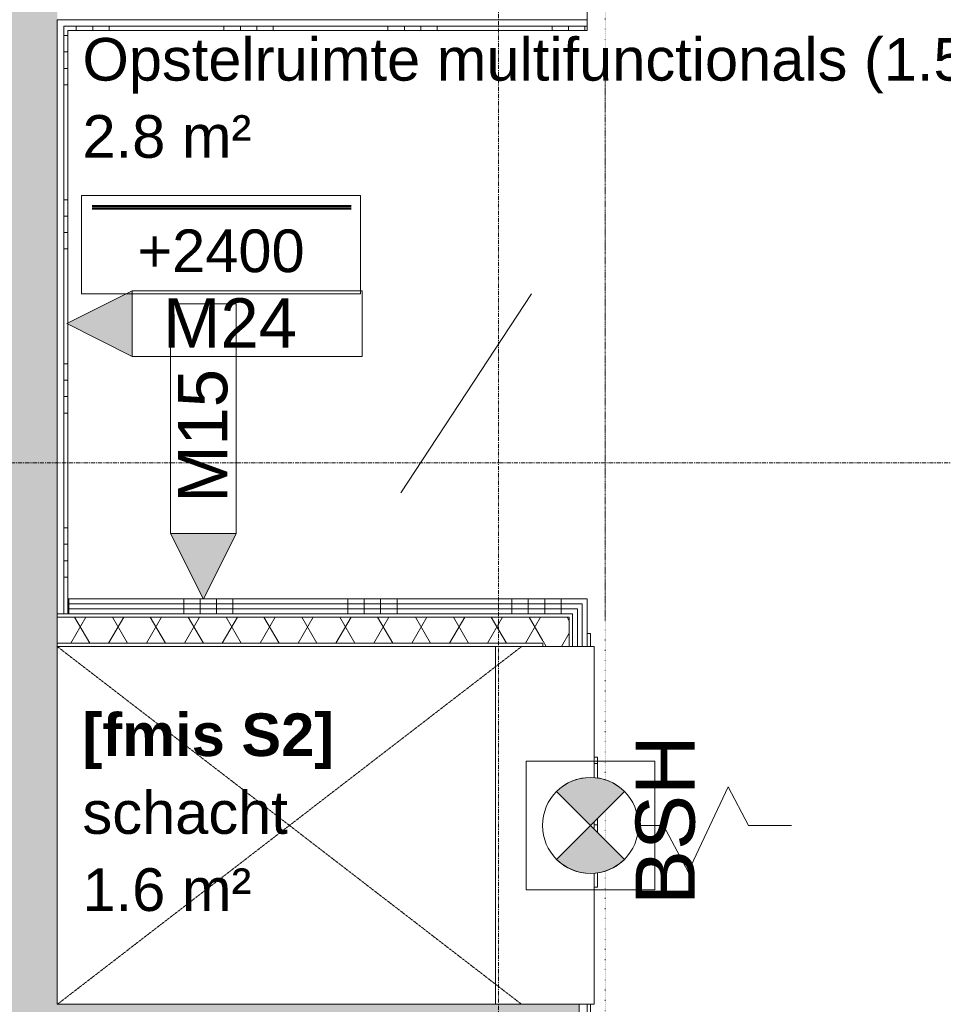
# Model space of a CAD drawing. Header units: millimetres. Extents: x 522 to 75900, y -25803 to 58941.
# Tile 76 of 134: x 17540 to 20355, y 38950 to 41950. Entities that reach past the tile are written whole.
import ezdxf

# ---------------------------------------------------------------- set-up
doc = ezdxf.new("R2010")
doc.units = ezdxf.units.MM
for name, pattern in [('Dot', [4.7625, 0, -4.7625]), ('Dot 2mm', [2, 0, -2]), ('Grid Line', [22.225, 12.7, -3.175, 3.175, -3.175]), ('Overhead', [3.96875, 2.38125, -1.5875]), ('Streep 1_1', [2, 1, -1])]:
    doc.linetypes.add(name, pattern=pattern)
for name, color, linetype, lineweight in [('00_Algemeen', 7, 'Dot', 9), ('22_Metselwerk', 7, 'Continuous', 9), ('57_Technische inrichting', 7, 'Continuous', 9)]:
    doc.layers.add(name, color=color, linetype=linetype, lineweight=lineweight)
doc.layers.add('51_Binnenriolering', color=7, linetype='Continuous', lineweight=18, true_color=0x7f7f7f)
doc.styles.add('Arial', font='arial.ttf', dxfattribs={"height": 180})
doc.styles.add('Arial_1', font='arial.ttf', dxfattribs={"height": 130})
doc.styles.add('Arial_3', font='arial.ttf', dxfattribs={"height": 150})
doc.styles.add('Arial_B', font='arialbd.ttf', dxfattribs={"height": 130})
pattern_1 = [(180, (19270, 39767.5), (8e-13, -500), []), (180, (19270, 39817.5), (8e-13, -500), []), (180, (19270, 39867.5), (8e-13, -500), []), (180, (19270, 39917.5), (8e-13, -500), [])]
pattern_2 = [(270, (18190, 40185), (500, 3e-14), []), (270, (18140, 40185), (500, 3e-14), []), (270, (18090, 40185), (500, 3e-14), []), (270, (18040, 40185), (500, 3e-14), [])]

# ---------------------------------------------------------------- blocks, each defined once
blk = doc.blocks.new('FRA_R12_AWT_CON_Betonwerk_R20_rvt-1-100 - Plattegrond - Begane grond')
at = {"layer": '22_Metselwerk', "true_color": 0xc0c0c0}
for points in [[(17428.6, 38700), (17655, 38700), (17655, 42200), (17405, 42200), (17405, 38700)], [(18647.1, 38700), (19245, 38700), (19245, 38950), (17655, 38950), (17655, 38700), (18444, 38700)]]:
    blk.add_hatch(color=9, dxfattribs=at).paths.add_polyline_path(points, flags=0)
at = {"layer": '22_Metselwerk', "lineweight": 13}
for p, q in [((17655, 38950), (17655, 41950)), ((18990, 38950), (17655, 38950)), ((19245, 38700), (19245, 38950))]:
    blk.add_line(p, q, dxfattribs=at)
blk = doc.blocks.new('NLRS_59_PF_UN_brandslanghaspelkast_gen - BSH1R - Deur Rechts Draaiend _ Daglijst-V60-100 - Plattegrond - Begane grond')
at = {"layer": '51_Binnenriolering'}
for p, q in [((-585, 10), (-545, 10)), ((-585, 10), (-585, 0)), ((-545, 0), (-585, 0)), ((545, 10), (585, 10)), ((585, 0), (545, 0)), ((585, 0), (585, 10))]:
    blk.add_line(p, q, dxfattribs=at)
blk = doc.blocks.new('FRA-ULC-R12-W-UO_installatie_R20_rvt-1-100 - Plattegrond - Begane grond')
at = {"layer": '00_Algemeen', "linetype": 'Continuous', "lineweight": 5, "true_color": 0x7f7f7f}
for points in [[(19280, 39495), (19383.4, 39598.4), (19369, 39611), (19353.1, 39621.6), (19335.9, 39630), (19317.8, 39636.2), (19299.1, 39639.9), (19280, 39641.2), (19260.9, 39639.9), (19242.2, 39636.2), (19224.1, 39630), (19206.9, 39621.6), (19191, 39611), (19176.6, 39598.4), (19269.1, 39505.9)], [(19280, 39495), (19383.4, 39598.4), (19369, 39611), (19353.1, 39621.6), (19335.9, 39630), (19317.8, 39636.2), (19299.1, 39639.9), (19280, 39641.2), (19260.9, 39639.9), (19242.2, 39636.2), (19224.1, 39630), (19206.9, 39621.6), (19191, 39611), (19176.6, 39598.4), (19269.1, 39505.9)], [(19280, 39348.8), (19299.1, 39350.1), (19317.8, 39353.8), (19335.9, 39360), (19353.1, 39368.4), (19369, 39379), (19383.4, 39391.6), (19279.2, 39494.2), (19176.6, 39391.6), (19191, 39379), (19206.9, 39368.4), (19224.1, 39360), (19242.2, 39353.8), (19260.9, 39350.1), (19276.2, 39348.9)], [(19280, 39348.8), (19299.1, 39350.1), (19317.8, 39353.8), (19335.9, 39360), (19353.1, 39368.4), (19369, 39379), (19383.4, 39391.6), (19279.2, 39494.2), (19176.6, 39391.6), (19191, 39379), (19206.9, 39368.4), (19224.1, 39360), (19242.2, 39353.8), (19260.9, 39350.1), (19276.2, 39348.9)]]:
    blk.add_hatch(color=8, dxfattribs=at).paths.add_polyline_path(points, flags=0)
at = {"layer": '00_Algemeen', "color": 8, "linetype": 'Continuous', "lineweight": 18, "true_color": 0x7f7f7f}
for p, q in [((19084, 39691), (19084, 39299)), ((19476, 39691), (19084, 39691)), ((19084, 39691), (19084, 39299)), ((19476, 39691), (19084, 39691)), ((19476, 39299), (19476, 39691)), ((19476, 39299), (19476, 39691)), ((19577.7, 39354), (19699.7, 39612.3)), ((19577.7, 39354), (19699.7, 39612.3)), ((19699.7, 39612.3), (19762, 39495)), ((19699.7, 39612.3), (19762, 39495)), ((19176.6, 39598.4), (19280, 39495)), ((19176.6, 39598.4), (19383.4, 39391.6)), ((19176.6, 39391.6), (19383.4, 39598.4)), ((19176.6, 39598.4), (19280, 39495)), ((19176.6, 39598.4), (19383.4, 39391.6)), ((19176.6, 39391.6), (19383.4, 39598.4)), ((19280, 39495), (19383.4, 39598.4)), ((19280, 39495), (19383.4, 39598.4)), ((19280, 39495), (19176.6, 39391.6)), ((19280, 39495), (19176.6, 39391.6)), ((19383.4, 39391.6), (19280, 39495)), ((19383.4, 39391.6), (19280, 39495)), ((19426.2, 39495), (19502.7, 39495)), ((19426.2, 39495), (19502.7, 39495)), ((19502.7, 39495), (19577.7, 39354)), ((19502.7, 39495), (19577.7, 39354)), ((19762, 39495), (19892.7, 39495)), ((19762, 39495), (19892.7, 39495)), ((19084, 39299), (19476, 39299)), ((19084, 39299), (19476, 39299))]:
    blk.add_line(p, q, dxfattribs=at)
blk.add_circle((19280, 39495), 146.2, dxfattribs=at)
blk.add_circle((19280, 39495), 146.2, dxfattribs=at)
for start, end in [(45, 135), (45, 135), (225, 315), (225, 315)]:
    blk.add_arc((19280, 39495), 146.2, start, end, dxfattribs=at)
at = {"color": 8, "lineweight": 18, "true_color": 0x7f7f7f}
for rotation in [89.99999999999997, 89.99999999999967]:
    blk.add_blockref('NLRS_59_PF_UN_brandslanghaspelkast_gen - BSH1R - Deur Rechts Draaiend _ Daglijst-V60-100 - Plattegrond - Begane grond', (19280, 39495), dxfattribs=dict(at, rotation=rotation))
blk = doc.blocks.new('FHR - FHR-8752110-100 - Plattegrond - Begane grond')
at = {"layer": '57_Technische inrichting'}
for p, q in [((-545, 21), (545, 21)), ((-545, 21), (-545, -280)), ((545, -280), (545, 21)), ((-145.8, -280), (-545, -280)), ((-188, -280), (-188, -290)), ((-144.6, -290), (-188, -290)), ((2.1, -290), (-21, -290)), ((11, -280), (-11, -280)), ((2.1, -280), (2.1, -290)), ((21, -290), (2.1, -290)), ((188.7, -290), (144.6, -290)), ((545, -280), (145.8, -280)), ((188.7, -280), (188.7, -290)), ((207.6, -290), (188.7, -290)), ((207.6, -280), (207.6, -290))]:
    blk.add_line(p, q, dxfattribs=at)
blk = doc.blocks.new('00_TAG_ROOM_roomtag2 - 5_ volledig met plafondhoogte-11202087-100 - Plattegrond - Begane grond')
at = {"layer": '00_Algemeen', "linetype": 'Continuous'}
for p, q in [((0, -5.7), (0, -2.7)), ((0, -2.7), (8.5, -2.7)), ((8.5, -2.7), (8.5, -5.7)), ((0.322, -3.01), (8.215, -3.01)), ((0.322, -3.033), (8.215, -3.033)), ((0.322, -3.061), (8.215, -3.061)), ((0.322, -3.095), (8.215, -3.095)), ((0.322, -3.123), (8.215, -3.123)), ((8.5, -5.7), (0, -5.7))]:
    blk.add_line(p, q, dxfattribs=at)
blk = doc.blocks.new('00_TAG-WA_wall tag_BAR - Type Mark_7x2-7455557-100 - Plattegrond - Begane grond')
at = {"layer": '00_Algemeen', "linetype": 'Continuous'}
blk.add_hatch(color=256, dxfattribs=at).paths.add_polyline_path([(0, -2), (-1, 0), (1, 0)], flags=0)
for p, q in [((-1, 7), (-1, 0)), ((1, 7), (-1, 7)), ((1, 0), (1, 7)), ((-1, 0), (1, 0)), ((1, 0), (-1, 0)), ((-1, 0), (0, -2)), ((0, -2), (1, 0))]:
    blk.add_line(p, q, dxfattribs=at)

msp = doc.modelspace()

# ---------------------------------------------------------------- hatches: boundary and pattern name
at = {"layer": '22_Metselwerk', "true_color": 0x808080}
h = msp.add_hatch(dxfattribs=at)
h.set_pattern_fill('FP_311', color=8, angle=-90, style=0, pattern_type=2)
h.set_pattern_definition([(90, (18662.5, 41917.5), (-500, -3e-12), []), (90, (18712.5, 41917.5), (-500, -3e-12), []), (90, (18762.5, 41917.5), (-500, -3e-12), []), (90, (18812.5, 41917.5), (-500, -3e-12), [])])
h.paths.add_polyline_path([(19053.3, 41917.5), (19270, 41917.5), (19270, 41930), (17675, 41930), (17675, 41917.5), (18647.1, 41917.5)], flags=0)
h = msp.add_hatch(dxfattribs=at)
h.set_pattern_fill('FP_312', color=8, angle=270, style=0, pattern_type=2)
h.set_pattern_definition([(180, (17687.5, 41251.25), (8e-13, -500), []), (180, (17687.5, 41301.25), (8e-13, -500), []), (180, (17687.5, 41351.25), (8e-13, -500), []), (180, (17687.5, 41401.25), (8e-13, -500), [])])
h.paths.add_polyline_path([(17675, 40140), (17687.5, 40140), (17687.5, 41917.5), (17675, 41917.5), (17675, 40185)], flags=0)
h = msp.add_hatch(dxfattribs=at)
h.set_pattern_fill('FP_158', color=8, angle=-90, style=0, pattern_type=2)
h.set_pattern_definition(pattern_2)
h.paths.add_polyline_path([(19125, 40170), (19255, 40170), (19255, 40185), (17687.5, 40185), (17687.5, 40170), (19053.3, 40170)], flags=0)
h = msp.add_hatch(dxfattribs=at)
h.set_pattern_fill('FP_157', color=8, angle=270, style=0, pattern_type=2)
h.set_pattern_definition(pattern_1)
h.paths.add_polyline_path([(19270, 40040), (19270, 40185), (19255, 40185), (19255, 40040), (19256.6, 40040)], flags=0)
h = msp.add_hatch(dxfattribs=at)
h.set_pattern_fill('FP_158', color=8, angle=-90, style=0, pattern_type=2)
h.set_pattern_definition(pattern_2)
h.paths.add_polyline_path([(19225, 40155), (19240, 40155), (19240, 40170), (17687.5, 40170), (17687.5, 40155), (19125, 40155)], flags=0)
h = msp.add_hatch(dxfattribs=at)
h.set_pattern_fill('FP_158', color=8, angle=-90, style=0, pattern_type=2)
h.set_pattern_definition(pattern_2)
h.paths.add_polyline_path([(19225, 40140), (19225, 40155), (17687.5, 40155), (17687.5, 40140), (19215, 40140)], flags=0)
h = msp.add_hatch(dxfattribs=at)
h.set_pattern_fill('FP_157', color=8, angle=270, style=0, pattern_type=2)
h.set_pattern_definition(pattern_1)
h.paths.add_polyline_path([(19240, 40040), (19240, 40155), (19225, 40155), (19225, 40040), (19226.3, 40040)], flags=0)
h = msp.add_hatch(dxfattribs=at)
h.set_pattern_fill('FP_157', color=8, angle=270, style=0, pattern_type=2)
h.set_pattern_definition(pattern_1)
h.paths.add_polyline_path([(19255, 40040), (19255, 40170), (19240, 40170), (19240, 40040), (19241.4, 40040)], flags=0)
at = {"layer": '22_Metselwerk'}
h = msp.add_hatch(dxfattribs=at)
h.set_pattern_fill('FP_2', color=256, angle=240, style=0, pattern_type=2)
h.set_pattern_definition([(60, (0, 0), (-86.60254, 50), []), (120, (0, 0), (-86.60254, -50), [])])
h.paths.add_polyline_path([(19135, 40050), (19135, 40130), (17655, 40130), (17655, 40050), (19125, 40050)], flags=0)
h = msp.add_hatch(dxfattribs=at)
h.set_pattern_fill('FP_9', color=256, angle=-120, style=0, pattern_type=2)
h.set_pattern_definition([(60, (0, 0), (-86.60254, 50), []), (120, (0, 0), (-86.60254, -50), [])])
h.paths.add_polyline_path([(19215, 40040), (19215, 40130), (19135, 40130), (19135.7, 40040)], flags=0)

# ---------------------------------------------------------------- linework, layer by layer
at = {"layer": '00_Algemeen', "color": 16, "linetype": 'Grid Line', "true_color": 0x800000}
for p, q in [((19000, 4084), (19000, 58341)), ((5155.6, 40600), (57181.4, 40600))]:
    msp.add_line(p, q, dxfattribs=at)
at = {"layer": '00_Algemeen', "linetype": 'Dot 2mm'}
for p, q in [((19325, 42075), (19325, 39634.1)), ((19325, 39540), (19325, 39450)), ((19325, 39355.9), (19325, 38825))]:
    msp.add_line(p, q, dxfattribs=at)
at = {"layer": '00_Algemeen', "linetype": 'Overhead'}
msp.add_line((19325, 41850), (19325, 40115), dxfattribs=at)
at = {"layer": '00_Algemeen', "linetype": 'Continuous'}
msp.add_line((18702.4, 40508.5), (19099.7, 41114.7), dxfattribs=at)
at = {"layer": '00_Algemeen', "linetype": 'Streep 1_1'}
for p, q in [((19070, 38950), (17655, 40040)), ((19070, 40040), (17655, 38950))]:
    msp.add_line(p, q, dxfattribs=at)
at = {"layer": '22_Metselwerk'}
for p, q in [((19270, 41917.5), (19270, 42200)), ((17655, 41950), (17655, 40040)), ((19270, 41950), (17655, 41950)), ((17675, 41930), (19270, 41930)), ((17675, 40140), (17675, 41930)), ((17687.5, 41917.5), (19270, 41917.5)), ((17687.5, 40140), (17687.5, 41917.5)), ((19270, 40185), (17687.5, 40185)), ((19270, 40080), (19270, 40185)), ((17687.5, 40170), (19255, 40170)), ((17687.5, 40155), (19240, 40155)), ((19240, 40155), (19240, 40040)), ((19255, 40170), (19255, 40040)), ((19225, 40140), (17655, 40140)), ((17655, 40130), (19215, 40130)), ((19215, 40130), (19215, 40040)), ((19225, 40140), (19225, 40040)), ((17655, 40050), (19135, 40050)), ((17655, 40040), (18990, 40040)), ((19135, 40050), (19135, 40040))]:
    msp.add_line(p, q, dxfattribs=at)

# ---------------------------------------------------------------- block references
at = {"lineweight": 5}
for name in ['FRA_R12_AWT_CON_Betonwerk_R20_rvt-1-100 - Plattegrond - Begane grond', 'FRA-ULC-R12-W-UO_installatie_R20_rvt-1-100 - Plattegrond - Begane grond']:
    msp.add_blockref(name, (0, 0), dxfattribs=at)
at = {"layer": '00_Algemeen', "linetype": 'Continuous', "xscale": 99.99999999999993, "yscale": 99.99999999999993, "zscale": 99.99999999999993}
for name, p in [('00_TAG_ROOM_roomtag2 - 5_ volledig met plafondhoogte-11202087-100 - Plattegrond - Begane grond', (17728.7, 41684.7)), ('00_TAG-WA_wall tag_BAR - Type Mark_7x2-7455557-100 - Plattegrond - Begane grond', (18100.1, 40384.1))]:
    msp.add_blockref(name, p, dxfattribs=at)
at = {"layer": '00_Algemeen', "linetype": 'Continuous', "xscale": 99.99999999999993, "yscale": 99.99999999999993, "zscale": 99.99999999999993, "rotation": 270.0000000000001}
msp.add_blockref('00_TAG-WA_wall tag_BAR - Type Mark_7x2-7455557-100 - Plattegrond - Begane grond', (17883.6, 41024.1), dxfattribs=at)
at = {"layer": '57_Technische inrichting', "rotation": 89.99999999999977}
msp.add_blockref('FHR - FHR-8752110-100 - Plattegrond - Begane grond', (19011, 39495), dxfattribs=at)

# ---------------------------------------------------------------- texts
at = {"layer": '00_Algemeen', "linetype": 'Continuous', "attachment_point": 1}
for s, insert, char_height, width, style in [('Opstelruimte multifunctionals (1.5)', (17731.7, 41894.3), 130, 3310.969, 'Arial_1'), ('2.8 m²', (17731.7, 41659.3), 130, 617.299, 'Arial_1'), ('2.8 m²', (17731.7, 41659.3), 130, 617.299, 'Arial_1'), ('+2400', (17898.8, 41310.8), 130, 609.282, 'Arial_1'), ('M24', (17977.6, 41101.1), 150, 505.063, 'Arial_3'), ('schacht', (17731.7, 39599.4), 130, 761.603, 'Arial_1'), ('1.6 m²', (17731.7, 39364.4), 130, 617.299, 'Arial_1'), ('1.6 m²', (17731.7, 39364.4), 130, 617.299, 'Arial_1')]:
    msp.add_mtext(s, dxfattribs=dict(at, insert=insert, char_height=char_height, width=width, style=style))
at = {"layer": '00_Algemeen', "linetype": 'Continuous', "insert": (18023.1, 40478.1), "char_height": 150, "width": 505.063, "attachment_point": 1, "rotation": 90, "style": 'Arial_3'}
msp.add_mtext('M15', dxfattribs=at)
at = {"layer": '00_Algemeen', "color": 5, "linetype": 'Continuous', "true_color": 0x0000ff, "insert": (17731.7, 39836.4), "char_height": 130, "width": 937.974, "attachment_point": 1, "style": 'Arial_B'}
msp.add_mtext('[fmis S2]', dxfattribs=at)
at = {"layer": '00_Algemeen', "color": 1, "linetype": 'Continuous', "true_color": 0xff0000, "insert": (19417.6, 39252.4), "char_height": 180, "width": 617.299, "attachment_point": 1, "rotation": 90, "style": 'Arial'}
msp.add_mtext('BSH', dxfattribs=at)

doc.saveas('drawing.dxf')
